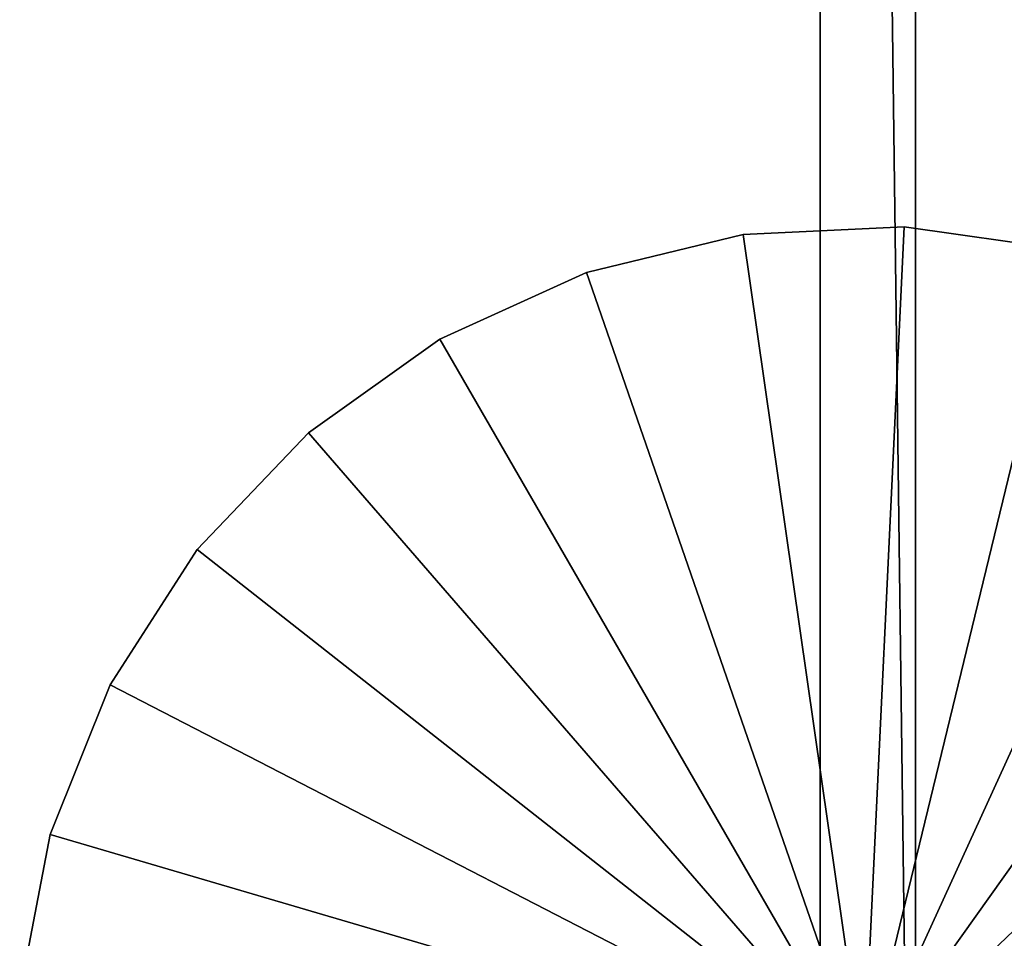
# Model space of a CAD drawing. Header units: inches. Extents: x 13.4 to 35.2, y -33.7 to 45.7.
# Tile 7 of 52: x 15.4 to 25.7, y -23.5 to -13.9. Entities that reach past the tile are written whole.
import ezdxf

# ---------------------------------------------------------------- set-up
doc = ezdxf.new("R2010")
doc.units = ezdxf.units.IN
doc.header["$MEASUREMENT"] = 0
doc.layers.get('0').update_dxf_attribs({"true_color": 0x737373})

msp = doc.modelspace()

# ---------------------------------------------------------------- meshes
at = {"color": 8, "true_color": 0x737373}
mesh = msp.add_polyface(dxfattribs=at)
corners = [(23.807, 44.444, -3.615), (23.807, -32.556, -3.615), (24.801, 44.444, -3.615), (24.801, -32.556, -3.615), (23.807, 44.444, -0.645), (23.807, -32.556, -0.645), (24.801, 44.444, -0.645), (24.801, -32.556, -0.645)]
mesh.append_faces([[corners[k] for k in face] for face in [(0, 2, 3), (3, 1, 0), (4, 5, 7), (7, 6, 4), (0, 1, 5), (5, 4, 0), (1, 3, 7), (7, 5, 1), (3, 2, 6), (6, 7, 3), (2, 0, 4), (4, 6, 2)]], dxfattribs={"vtx2": -1, "color": 8})
mesh = msp.add_polyface(dxfattribs=at)
corners = [(24.262, -24.889), (33.12, -24.889), (32.96, -23.212), (32.486, -21.596), (31.714, -20.1), (30.673, -18.776), (29.4, -17.673), (27.942, -16.831), (26.35, -16.28), (24.683, -16.041), (23.001, -16.121), (21.365, -16.518), (19.833, -17.217), (18.461, -18.194), (17.299, -19.413), (16.388, -20.83), (15.762, -22.393), (15.444, -24.047), (15.444, -25.731), (15.762, -27.384), (16.388, -28.948), (17.299, -30.365), (18.461, -31.583), (19.833, -32.56), (21.365, -33.26), (23.001, -33.657), (24.683, -33.737), (26.35, -33.497), (27.942, -32.947), (29.4, -32.104), (30.673, -31.002), (31.714, -29.678), (32.486, -28.181), (32.96, -26.565), (33.12, -24.889, 0.984), (32.96, -23.212, 0.984), (32.486, -21.596, 0.984), (31.714, -20.1, 0.984), (30.673, -18.776, 0.984), (29.4, -17.673, 0.984), (27.942, -16.831, 0.984), (26.35, -16.28, 0.984), (24.683, -16.041, 0.984), (23.001, -16.121, 0.984), (21.365, -16.518, 0.984), (19.833, -17.217, 0.984), (18.461, -18.194, 0.984), (17.299, -19.413, 0.984), (16.388, -20.83, 0.984), (15.762, -22.393, 0.984), (15.444, -24.047, 0.984), (15.444, -25.731, 0.984), (15.762, -27.384, 0.984), (16.388, -28.948, 0.984), (17.299, -30.365, 0.984), (18.461, -31.583, 0.984), (19.833, -32.56, 0.984), (21.365, -33.26, 0.984), (23.001, -33.657, 0.984), (24.683, -33.737, 0.984), (26.35, -33.497, 0.984), (27.942, -32.947, 0.984), (29.4, -32.104, 0.984), (30.673, -31.002, 0.984), (31.714, -29.678, 0.984), (32.486, -28.181, 0.984), (32.96, -26.565, 0.984), (24.262, -24.889, 0.984)]
mesh.append_faces([[corners[k] for k in face] for face in [(1, 35, 34), (2, 36, 35), (3, 37, 36), (4, 38, 37), (5, 39, 38), (6, 40, 39), (7, 41, 40), (8, 42, 41), (9, 43, 42), (10, 44, 43), (11, 45, 44), (12, 46, 45), (13, 47, 46), (14, 48, 47), (15, 49, 48), (16, 50, 49), (17, 51, 50), (18, 52, 51), (19, 53, 52), (20, 54, 53), (21, 55, 54), (22, 56, 55), (23, 57, 56), (24, 58, 57), (25, 59, 58), (26, 60, 59), (27, 61, 60), (28, 62, 61), (29, 63, 62), (30, 64, 63), (31, 65, 64), (32, 66, 65), (33, 34, 66)]], dxfattribs={"vtx0": -1, "color": 8})
mesh.append_faces([[corners[k] for k in face] for face in [(0, 2, 1), (0, 3, 2), (0, 4, 3), (0, 5, 4), (0, 6, 5), (0, 7, 6), (0, 8, 7), (0, 9, 8), (0, 10, 9), (0, 11, 10), (0, 12, 11), (0, 13, 12), (0, 14, 13), (0, 15, 14), (0, 16, 15), (0, 17, 16), (0, 18, 17), (0, 19, 18), (0, 20, 19), (0, 21, 20), (0, 22, 21), (0, 23, 22), (0, 24, 23), (0, 25, 24), (0, 26, 25), (0, 27, 26), (0, 28, 27), (0, 29, 28), (0, 30, 29), (0, 31, 30), (0, 32, 31), (0, 33, 32), (0, 1, 33), (67, 34, 35), (67, 35, 36), (67, 36, 37), (67, 37, 38), (67, 38, 39), (67, 39, 40), (67, 40, 41), (67, 41, 42), (67, 42, 43), (67, 43, 44), (67, 44, 45), (67, 45, 46), (67, 46, 47), (67, 47, 48), (67, 48, 49), (67, 49, 50), (67, 50, 51), (67, 51, 52), (67, 52, 53), (67, 53, 54), (67, 54, 55), (67, 55, 56), (67, 56, 57), (67, 57, 58), (67, 58, 59), (67, 59, 60), (67, 60, 61), (67, 61, 62), (67, 62, 63), (67, 63, 64), (67, 64, 65), (67, 65, 66), (67, 66, 34)]], dxfattribs={"vtx0": -1, "vtx2": -1, "color": 8})
mesh.append_faces([[corners[k] for k in face] for face in [(1, 2, 35), (2, 3, 36), (3, 4, 37), (4, 5, 38), (5, 6, 39), (6, 7, 40), (7, 8, 41), (8, 9, 42), (9, 10, 43), (10, 11, 44), (11, 12, 45), (12, 13, 46), (13, 14, 47), (14, 15, 48), (15, 16, 49), (16, 17, 50), (17, 18, 51), (18, 19, 52), (19, 20, 53), (20, 21, 54), (21, 22, 55), (22, 23, 56), (23, 24, 57), (24, 25, 58), (25, 26, 59), (26, 27, 60), (27, 28, 61), (28, 29, 62), (29, 30, 63), (30, 31, 64), (31, 32, 65), (32, 33, 66), (33, 1, 34)]], dxfattribs={"vtx2": -1, "color": 8})

doc.saveas('drawing.dxf')
